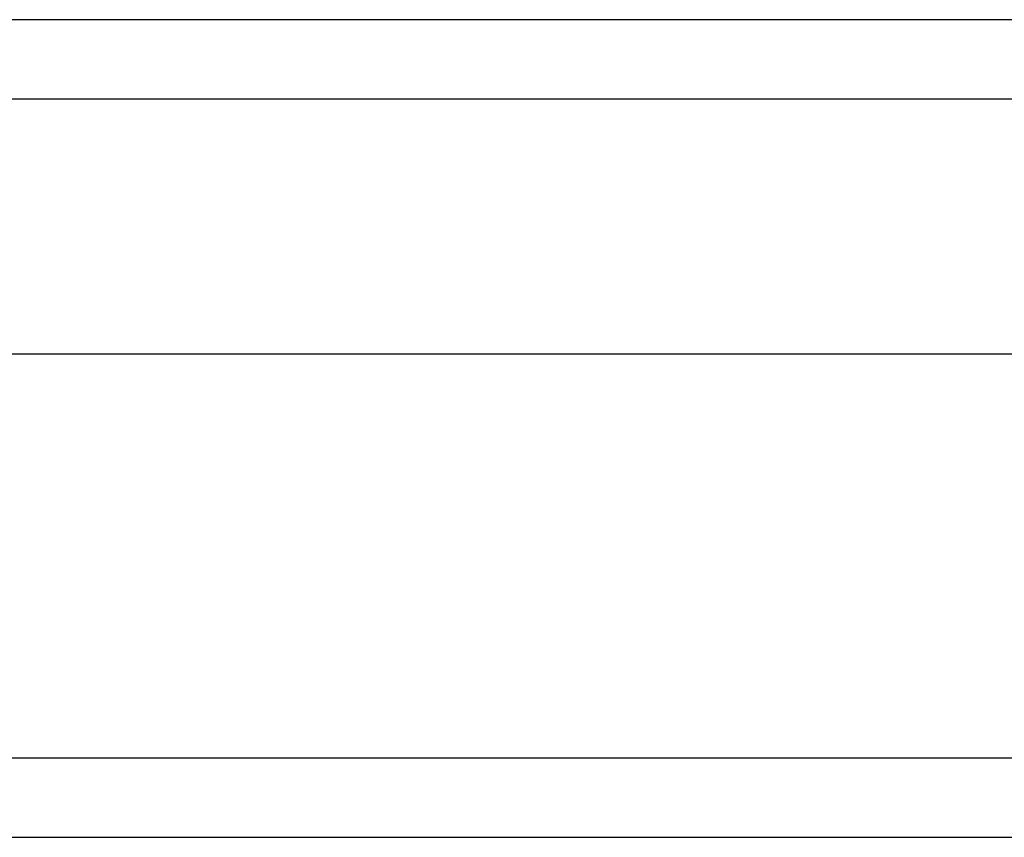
# Model space of a CAD drawing. Header units: inches. Extents: x 0 to 149, y -11 to 97.
# Tile 5 of 65: x 65.866 to 66.876, y 41.282 to 42.121. Entities that reach past the tile are written whole.
import ezdxf

# ---------------------------------------------------------------- set-up
doc = ezdxf.new("R2010")
doc.units = ezdxf.units.IN
doc.header["$LTSCALE"] = 8.944272
doc.header["$MEASUREMENT"] = 0
doc.layers.add('Visible Edges(ANSI)', color=7, linetype='Continuous', lineweight=25)
doc.layers.add('Visible Tangent Edges(ANSI)', color=7, linetype='Continuous', lineweight=25)

msp = doc.modelspace()

# ---------------------------------------------------------------- linework, layer by layer
at = {"layer": 'Visible Edges(ANSI)'}
for p, q in [((82.765, 42.12083), (65.12434, 42.12083)), ((82.87134, 41.7775), (65.01801, 41.7775)), ((64.33644, 41.28157), (83.55291, 41.28157))]:
    msp.add_line(p, q, dxfattribs=at)
at = {"layer": 'Visible Tangent Edges(ANSI)'}
for p, q in [((65.01291, 42.03944), (82.87643, 42.03944)), ((83.55291, 41.36297), (64.41783, 41.36297))]:
    msp.add_line(p, q, dxfattribs=at)

doc.saveas('drawing.dxf')
